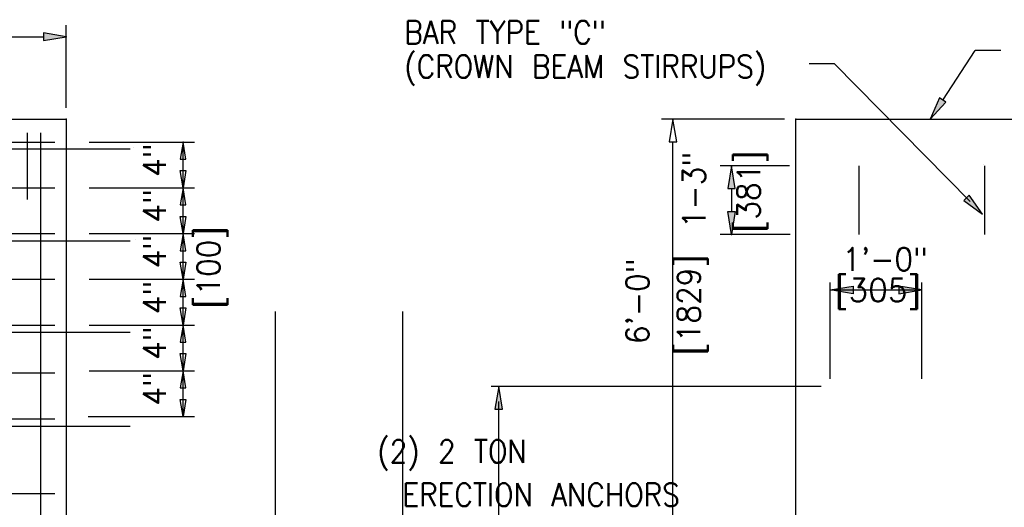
# Model space of a CAD drawing. Extents: x -17 to 2859, y -14 to 3983.
# Tile 26 of 39: x 60 to 114, y 188 to 214. Entities that reach past the tile are written whole.
import ezdxf
from ezdxf.enums import TextEntityAlignment as Align

# ---------------------------------------------------------------- set-up
doc = ezdxf.new("R2010")
doc.units = 0
doc.header["$LTSCALE"] = 25.4
doc.header["$MEASUREMENT"] = 0
doc.layers.get('0').update_dxf_attribs({"linetype": 'CONTINUOUS'})
for name, color, linetype in [('BDR-TEXT', 1, 'CONTINUOUS'), ('COL_NUM', 7, 'CONTINUOUS'), ('FORM', 1, 'CONTINUOUS'), ('LABELS', 7, 'CONTINUOUS'), ('LEV_PAD', 7, 'CONTINUOUS'), ('PAN_RS', 7, 'CONTINUOUS'), ('PAN_TS', 7, 'CONTINUOUS'), ('RS_LABELS', 7, 'CONTINUOUS')]:
    doc.layers.add(name, color=color, linetype=linetype)
doc.styles.add('TXT_SHX', font='txt.shx')

# ---------------------------------------------------------------- blocks, each defined once
blk = doc.blocks.new('SO3_PN')
at = {"linetype": 'CONTINUOUS'}
for points in [[(136.464, 193.7), (137.13, 193.7), (136.797, 195.7)], [(136.464, 191.699), (137.13, 191.699), (136.797, 189.699)]]:
    blk.add_hatch(color=7, dxfattribs=at).paths.add_polyline_path(points)
at = {"layer": 'PAN_RS', "linetype": 'CONTINUOUS'}
for points in [[(155.562, 201.267), (155.006, 201.633), (154.184, 199.78)], [(157.596, 193.118), (157.121, 192.65), (158.763, 191.46)]]:
    blk.add_hatch(color=7, dxfattribs=at).paths.add_polyline_path(points)
at = {"layer": 'RS_LABELS', "linetype": 'CONTINUOUS'}
blk.add_hatch(color=7, dxfattribs=at).paths.add_polyline_path([(76.572, 207.322), (76.572, 206.655), (78.572, 206.988)])
at = {"color": 7, "linetype": 'CONTINUOUS'}
for p, q in [((141.431, 199.78), (130.674, 199.78)), ((131.674, 163.78), (131.674, 197.78)), ((141.868, 195.7), (135.797, 195.7)), ((136.797, 193.7), (136.797, 191.699)), ((141.917, 189.699), (135.797, 189.699))]:
    blk.add_line(p, q, dxfattribs=at)
for points in [[(131.341, 197.78), (132.007, 197.78), (131.674, 199.78)], [(136.464, 193.7), (137.13, 193.7), (136.797, 195.7)], [(136.464, 191.699), (137.13, 191.699), (136.797, 189.699)]]:
    blk.add_lwpolyline(points, close=True, dxfattribs=at)
at = {"layer": 'COL_NUM', "color": 7, "linetype": 'CONTINUOUS'}
for p, q in [((75.143, 198.58), (75.143, 192.738)), ((76.324, 198.58), (76.324, 122.48)), ((49.822, 197.775), (77.572, 197.775)), ((84.16, 197.148), (66.572, 197.148)), ((147.932, 195.7), (147.932, 189.699)), ((158.932, 195.7), (158.932, 189.699)), ((49.822, 193.776), (77.572, 193.776)), ((49.822, 189.776), (77.572, 189.776)), ((84.16, 189.11), (66.572, 189.11)), ((49.822, 185.776), (77.572, 185.776)), ((49.822, 181.776), (77.572, 181.776)), ((84.16, 181.11), (66.572, 181.11)), ((49.822, 177.586), (77.572, 177.586)), ((49.822, 173.577), (77.572, 173.577)), ((84.16, 172.895), (66.572, 172.895)), ((49.822, 167.05), (77.572, 167.05))]:
    blk.add_line(p, q, dxfattribs=at)
at = {"layer": 'COL_NUM', "color": 7, "linetype": 'CONTINUOUS', "const_width": 0.00035}
for points in [[(147.797, 195.7, 1), (148.067, 195.7, 1)], [(158.797, 195.7, 1), (159.067, 195.7, 1)], [(147.797, 189.699, 1), (148.067, 189.699, 1)], [(158.797, 189.699, 1), (159.067, 189.699, 1)]]:
    blk.add_lwpolyline(points, format="xyb", close=True, dxfattribs=at)
at = {"layer": 'LABELS', "color": 253, "linetype": 'CONTINUOUS'}
for p, q in [((160.371, 205.775), (158.134, 205.775)), ((143.597, 204.643), (145.781, 204.643))]:
    blk.add_line(p, q, dxfattribs=at)
at = {"layer": 'LEV_PAD', "color": 1, "linetype": 'CONTINUOUS'}
for p, q in [((48.822, 199.78), (78.572, 199.78)), ((78.572, 199.78), (78.572, 122.677)), ((142.431, 120.074), (142.431, 199.78))]:
    blk.add_line(p, q, dxfattribs=at)
at = {"layer": 'LEV_PAD', "color": 7, "linetype": 'CONTINUOUS'}
blk.add_line((142.431, 199.78), (172.181, 199.78), dxfattribs=at)
at = {"layer": 'PAN_RS', "color": 7, "linetype": 'CONTINUOUS'}
for p, q in [((155.284, 201.45), (158.134, 205.775)), ((157.681, 192.564), (145.781, 204.643))]:
    blk.add_line(p, q, dxfattribs=at)
for points in [[(155.562, 201.267), (155.006, 201.633), (154.184, 199.78)], [(157.596, 193.118), (157.121, 192.65), (158.763, 191.46)]]:
    blk.add_lwpolyline(points, close=True, dxfattribs=at)
at = {"layer": 'PAN_TS', "color": 24, "linetype": 'CONTINUOUS'}
for p in [(78.572, 199.78), (131.674, 199.78), (142.431, 199.78), (136.797, 189.699)]:
    blk.add_point(p, dxfattribs=at)
at = {"layer": 'RS_LABELS', "color": 7, "linetype": 'CONTINUOUS'}
for p, q in [((78.572, 200.78), (78.572, 207.988)), ((50.822, 206.988), (76.572, 206.988)), ((80.582, 197.775), (89.792, 197.775)), ((88.792, 193.776), (88.792, 197.775)), ((80.582, 193.776), (89.792, 193.776)), ((80.582, 193.776), (89.792, 193.776)), ((88.792, 189.776), (88.792, 193.776)), ((88.792, 189.776), (88.792, 193.776)), ((80.582, 189.776), (89.792, 189.776)), ((80.582, 189.776), (89.792, 189.776)), ((88.792, 185.776), (88.792, 189.776)), ((88.792, 185.776), (88.792, 189.776)), ((80.582, 185.776), (89.792, 185.776)), ((80.582, 185.776), (89.792, 185.776)), ((88.792, 181.776), (88.792, 185.776)), ((88.792, 181.776), (88.792, 185.776)), ((80.582, 181.776), (89.792, 181.776)), ((80.582, 181.776), (89.792, 181.776)), ((80.582, 181.776), (89.792, 181.776)), ((88.792, 177.777), (88.792, 181.776)), ((88.792, 177.777), (88.792, 181.776)), ((80.582, 177.777), (89.792, 177.777)), ((80.582, 177.777), (89.792, 177.777)), ((88.792, 173.777), (88.792, 177.777)), ((88.792, 173.777), (88.792, 177.777)), ((80.48, 173.786), (89.542, 173.786)), ((80.582, 173.777), (89.792, 173.777))]:
    blk.add_line(p, q, dxfattribs=at)
for points in [[(76.572, 207.322), (76.572, 206.655), (78.572, 206.988)], [(88.542, 196.275), (89.042, 196.275), (88.792, 197.775)], [(88.542, 195.276), (89.042, 195.276), (88.792, 193.776)], [(88.542, 192.276), (89.042, 192.276), (88.792, 193.776)], [(88.542, 191.276), (89.042, 191.276), (88.792, 189.776)], [(88.542, 188.276), (89.042, 188.276), (88.792, 189.776)], [(88.542, 187.276), (89.042, 187.276), (88.792, 185.776)], [(88.542, 184.276), (89.042, 184.276), (88.792, 185.776)], [(88.542, 183.276), (89.042, 183.276), (88.792, 181.776)], [(88.542, 180.276), (89.042, 180.276), (88.792, 181.776)], [(88.542, 179.277), (89.042, 179.277), (88.792, 177.777)], [(88.542, 176.277), (89.042, 176.277), (88.792, 177.777)], [(88.542, 175.277), (89.042, 175.277), (88.792, 173.777)]]:
    blk.add_lwpolyline(points, close=True, dxfattribs=at)
at = {"layer": 'RS_LABELS', "color": 7, "linetype": 'CONTINUOUS', "const_width": 0.00035}
for points in [[(84.747, 197.148, -1), (84.397, 197.148, -1)], [(84.747, 189.11, -1), (84.397, 189.11, -1)], [(84.747, 181.11, -1), (84.397, 181.11, -1)], [(84.747, 172.895, -1), (84.397, 172.895, -1)]]:
    blk.add_lwpolyline(points, format="xyb", close=True, dxfattribs=at)
at = {"layer": 'RS_LABELS', "color": 24, "linetype": 'CONTINUOUS'}
for p in [(78.572, 206.988), (88.792, 197.775), (88.792, 193.776), (88.792, 193.776), (88.792, 189.776), (88.792, 189.776), (88.792, 189.776), (88.792, 185.776), (88.792, 185.776), (88.792, 185.776), (88.792, 181.776), (88.792, 181.776), (88.792, 181.776), (88.792, 181.776), (88.792, 177.777), (88.792, 177.777), (88.792, 177.777), (88.792, 173.777)]:
    blk.add_point(p, dxfattribs=at)
at = {"color": 5, "linetype": 'CONTINUOUS', "style": 'TXT_SHX', "width": 0.95}
for s, p in [('1-3"', (134.513, 193.582)), ('6\'-0" ', (129.569, 184.702))]:
    blk.add_text(s, height=2, rotation=90, dxfattribs=at).set_placement(p, align=Align.CENTER)
at = {"layer": 'LABELS', "color": 253, "linetype": 'CONTINUOUS', "style": 'TXT_SHX', "width": 0.9}
for s, p in [('BAR TYPE "C"', (108.164, 206.367)), ('(CROWN BEAM STIRRUPS)', (108.164, 203.376))]:
    blk.add_text(s, height=2, dxfattribs=at).set_placement(p)
for s, p in [('(2) 2 TON ', (120.484, 169.727)), ('ERECTION ANCHORS', (132.277, 165.936))]:
    blk.add_text(s, height=2, dxfattribs=at).set_placement(p, align=Align.RIGHT)
at = {"layer": 'RS_LABELS', "color": 5, "linetype": 'CONTINUOUS', "style": 'TXT_SHX', "width": 0.95}
for s, p in [('4"', (87.292, 196.19)), ('[381]', (139.295, 193.44)), ('4"', (87.292, 192.19)), ('4"', (87.292, 188.191)), ('[100]', (92.022, 186.799)), ('[1829]', (134.068, 183.532)), ('4"', (87.292, 184.191)), ('4"', (87.292, 180.191)), ('4"', (87.292, 176.191))]:
    blk.add_text(s, height=2, rotation=90, dxfattribs=at).set_placement(p, align=Align.CENTER)
blk = doc.blocks.new('SO3_P0')
at = {"linetype": 'CONTINUOUS'}
for points in [[(136.464, 193.7), (137.13, 193.7), (136.797, 195.7)], [(136.464, 191.699), (137.13, 191.699), (136.797, 189.699)]]:
    blk.add_hatch(color=7, dxfattribs=at).paths.add_polyline_path(points)
at = {"layer": 'PAN_RS', "linetype": 'CONTINUOUS'}
for points in [[(155.562, 201.267), (155.006, 201.633), (154.184, 199.78)], [(157.596, 193.118), (157.121, 192.65), (158.763, 191.46)]]:
    blk.add_hatch(color=7, dxfattribs=at).paths.add_polyline_path(points)
at = {"layer": 'RS_LABELS', "linetype": 'CONTINUOUS'}
blk.add_hatch(color=7, dxfattribs=at).paths.add_polyline_path([(76.572, 207.322), (76.572, 206.655), (78.572, 206.988)])
at = {"color": 7, "linetype": 'CONTINUOUS'}
for p, q in [((141.431, 199.78), (130.674, 199.78)), ((131.674, 163.78), (131.674, 197.78)), ((141.868, 195.7), (135.797, 195.7)), ((136.797, 193.7), (136.797, 191.699)), ((141.917, 189.699), (135.797, 189.699))]:
    blk.add_line(p, q, dxfattribs=at)
for points in [[(131.341, 197.78), (132.007, 197.78), (131.674, 199.78)], [(136.464, 193.7), (137.13, 193.7), (136.797, 195.7)], [(136.464, 191.699), (137.13, 191.699), (136.797, 189.699)]]:
    blk.add_lwpolyline(points, close=True, dxfattribs=at)
at = {"layer": 'COL_NUM', "color": 7, "linetype": 'CONTINUOUS'}
for p, q in [((75.143, 198.58), (75.143, 192.738)), ((76.324, 198.58), (76.324, 122.48)), ((49.822, 197.775), (77.572, 197.775)), ((84.16, 197.148), (66.572, 197.148)), ((147.932, 195.7), (147.932, 189.699)), ((158.932, 195.7), (158.932, 189.699)), ((49.822, 193.776), (77.572, 193.776)), ((49.822, 189.776), (77.572, 189.776)), ((84.16, 189.11), (66.572, 189.11)), ((49.822, 185.776), (77.572, 185.776)), ((49.822, 181.776), (77.572, 181.776)), ((84.16, 181.11), (66.572, 181.11)), ((49.822, 177.586), (77.572, 177.586)), ((49.822, 173.577), (77.572, 173.577)), ((84.16, 172.895), (66.572, 172.895)), ((49.822, 167.05), (77.572, 167.05))]:
    blk.add_line(p, q, dxfattribs=at)
at = {"layer": 'COL_NUM', "color": 7, "linetype": 'CONTINUOUS', "const_width": 0.00035}
for points in [[(147.797, 195.7, 1), (148.067, 195.7, 1)], [(158.797, 195.7, 1), (159.067, 195.7, 1)], [(147.797, 189.699, 1), (148.067, 189.699, 1)], [(158.797, 189.699, 1), (159.067, 189.699, 1)]]:
    blk.add_lwpolyline(points, format="xyb", close=True, dxfattribs=at)
at = {"layer": 'LABELS', "color": 253, "linetype": 'CONTINUOUS'}
for p, q in [((160.371, 205.775), (158.134, 205.775)), ((143.597, 204.643), (145.781, 204.643))]:
    blk.add_line(p, q, dxfattribs=at)
at = {"layer": 'LEV_PAD', "color": 1, "linetype": 'CONTINUOUS'}
for p, q in [((48.822, 199.78), (78.572, 199.78)), ((78.572, 199.78), (78.572, 122.677)), ((142.431, 120.074), (142.431, 199.78))]:
    blk.add_line(p, q, dxfattribs=at)
at = {"layer": 'LEV_PAD', "color": 7, "linetype": 'CONTINUOUS'}
blk.add_line((142.431, 199.78), (172.181, 199.78), dxfattribs=at)
at = {"layer": 'PAN_RS', "color": 7, "linetype": 'CONTINUOUS'}
for p, q in [((155.284, 201.45), (158.134, 205.775)), ((157.681, 192.564), (145.781, 204.643))]:
    blk.add_line(p, q, dxfattribs=at)
for points in [[(155.562, 201.267), (155.006, 201.633), (154.184, 199.78)], [(157.596, 193.118), (157.121, 192.65), (158.763, 191.46)]]:
    blk.add_lwpolyline(points, close=True, dxfattribs=at)
at = {"layer": 'PAN_TS', "color": 24, "linetype": 'CONTINUOUS'}
for p in [(78.572, 199.78), (131.674, 199.78), (142.431, 199.78), (136.797, 189.699)]:
    blk.add_point(p, dxfattribs=at)
at = {"layer": 'RS_LABELS', "color": 7, "linetype": 'CONTINUOUS'}
for p, q in [((78.572, 200.78), (78.572, 207.988)), ((50.822, 206.988), (76.572, 206.988)), ((80.582, 197.775), (89.792, 197.775)), ((88.792, 193.776), (88.792, 197.775)), ((80.582, 193.776), (89.792, 193.776)), ((80.582, 193.776), (89.792, 193.776)), ((88.792, 189.776), (88.792, 193.776)), ((88.792, 189.776), (88.792, 193.776)), ((80.582, 189.776), (89.792, 189.776)), ((80.582, 189.776), (89.792, 189.776)), ((88.792, 185.776), (88.792, 189.776)), ((88.792, 185.776), (88.792, 189.776)), ((80.582, 185.776), (89.792, 185.776)), ((80.582, 185.776), (89.792, 185.776)), ((88.792, 181.776), (88.792, 185.776)), ((88.792, 181.776), (88.792, 185.776)), ((80.582, 181.776), (89.792, 181.776)), ((80.582, 181.776), (89.792, 181.776)), ((80.582, 181.776), (89.792, 181.776)), ((88.792, 177.777), (88.792, 181.776)), ((88.792, 177.777), (88.792, 181.776)), ((80.582, 177.777), (89.792, 177.777)), ((80.582, 177.777), (89.792, 177.777)), ((88.792, 173.777), (88.792, 177.777)), ((88.792, 173.777), (88.792, 177.777)), ((80.48, 173.786), (89.542, 173.786)), ((80.582, 173.777), (89.792, 173.777))]:
    blk.add_line(p, q, dxfattribs=at)
for points in [[(76.572, 207.322), (76.572, 206.655), (78.572, 206.988)], [(88.542, 196.275), (89.042, 196.275), (88.792, 197.775)], [(88.542, 195.276), (89.042, 195.276), (88.792, 193.776)], [(88.542, 192.276), (89.042, 192.276), (88.792, 193.776)], [(88.542, 191.276), (89.042, 191.276), (88.792, 189.776)], [(88.542, 188.276), (89.042, 188.276), (88.792, 189.776)], [(88.542, 187.276), (89.042, 187.276), (88.792, 185.776)], [(88.542, 184.276), (89.042, 184.276), (88.792, 185.776)], [(88.542, 183.276), (89.042, 183.276), (88.792, 181.776)], [(88.542, 180.276), (89.042, 180.276), (88.792, 181.776)], [(88.542, 179.277), (89.042, 179.277), (88.792, 177.777)], [(88.542, 176.277), (89.042, 176.277), (88.792, 177.777)], [(88.542, 175.277), (89.042, 175.277), (88.792, 173.777)]]:
    blk.add_lwpolyline(points, close=True, dxfattribs=at)
at = {"layer": 'RS_LABELS', "color": 7, "linetype": 'CONTINUOUS', "const_width": 0.00035}
for points in [[(84.747, 197.148, -1), (84.397, 197.148, -1)], [(84.747, 189.11, -1), (84.397, 189.11, -1)], [(84.747, 181.11, -1), (84.397, 181.11, -1)], [(84.747, 172.895, -1), (84.397, 172.895, -1)]]:
    blk.add_lwpolyline(points, format="xyb", close=True, dxfattribs=at)
at = {"layer": 'RS_LABELS', "color": 24, "linetype": 'CONTINUOUS'}
for p in [(78.572, 206.988), (88.792, 197.775), (88.792, 193.776), (88.792, 193.776), (88.792, 189.776), (88.792, 189.776), (88.792, 189.776), (88.792, 185.776), (88.792, 185.776), (88.792, 185.776), (88.792, 181.776), (88.792, 181.776), (88.792, 181.776), (88.792, 181.776), (88.792, 177.777), (88.792, 177.777), (88.792, 177.777), (88.792, 173.777)]:
    blk.add_point(p, dxfattribs=at)
at = {"color": 5, "linetype": 'CONTINUOUS', "style": 'TXT_SHX', "width": 0.95}
for s, p in [('1-3"', (134.513, 193.582)), ('6\'-0" ', (129.569, 184.702))]:
    blk.add_text(s, height=2, rotation=90, dxfattribs=at).set_placement(p, align=Align.CENTER)
at = {"layer": 'LABELS', "color": 253, "linetype": 'CONTINUOUS', "style": 'TXT_SHX', "width": 0.9}
for s, p in [('BAR TYPE "C"', (108.164, 206.367)), ('(CROWN BEAM STIRRUPS)', (108.164, 203.376))]:
    blk.add_text(s, height=2, dxfattribs=at).set_placement(p)
for s, p in [('(2) 2 TON ', (120.484, 169.727)), ('ERECTION ANCHORS', (132.277, 165.936))]:
    blk.add_text(s, height=2, dxfattribs=at).set_placement(p, align=Align.RIGHT)
at = {"layer": 'RS_LABELS', "color": 5, "linetype": 'CONTINUOUS', "style": 'TXT_SHX', "width": 0.95}
for s, p in [('4"', (87.292, 196.19)), ('[381]', (139.295, 193.44)), ('4"', (87.292, 192.19)), ('4"', (87.292, 188.191)), ('[100]', (92.022, 186.799)), ('[1829]', (134.068, 183.532)), ('4"', (87.292, 184.191)), ('4"', (87.292, 180.191)), ('4"', (87.292, 176.191))]:
    blk.add_text(s, height=2, rotation=90, dxfattribs=at).set_placement(p, align=Align.CENTER)

msp = doc.modelspace()

# ---------------------------------------------------------------- hatches: boundary and pattern name
at = {"layer": 'BDR-TEXT', "linetype": 'CONTINUOUS'}
for points in [[(105.357, 199.646), (105.357, 199.229), (104.107, 199.437)], [(107.856, 199.646), (107.856, 199.229), (109.106, 199.437)], [(85.761, 192.923), (86.178, 192.923), (85.969, 194.172)]]:
    msp.add_hatch(color=7, dxfattribs=at).paths.add_polyline_path(points)

# ---------------------------------------------------------------- linework, layer by layer
at = {"layer": 'BDR-TEXT', "color": 7, "linetype": 'CONTINUOUS'}
for p, q in [((104.107, 194.589), (104.107, 199.854)), ((104.107, 194.589), (104.107, 199.854)), ((109.106, 194.589), (109.106, 199.854)), ((104.107, 199.437), (109.106, 199.437)), ((103.616, 194.172), (85.553, 194.172)), ((85.969, 104.187), (85.969, 193.339))]:
    msp.add_line(p, q, dxfattribs=at)
for points in [[(105.357, 199.646), (105.357, 199.229), (104.107, 199.437)], [(107.856, 199.646), (107.856, 199.229), (109.106, 199.437)], [(85.761, 192.923), (86.178, 192.923), (85.969, 194.172)]]:
    msp.add_lwpolyline(points, close=True, dxfattribs=at)
at = {"layer": 'FORM', "color": 7, "linetype": 'CONTINUOUS'}
for p, q in [((73.729, 198.27), (73.729, 124.465)), ((80.696, 198.27), (80.696, 124.465))]:
    msp.add_line(p, q, dxfattribs=at)

# ---------------------------------------------------------------- block references
at = {"layer": 'FORM', "linetype": 'CONTINUOUS', "xscale": 0.625, "yscale": 0.625, "zscale": 0.625}
for name in ['SO3_PN', 'SO3_P0']:
    msp.add_blockref(name, (13.204, 83.913), dxfattribs=at)

# ---------------------------------------------------------------- texts
at = {"layer": 'BDR-TEXT', "color": 5, "linetype": 'CONTINUOUS', "style": 'TXT_SHX', "width": 0.95}
msp.add_text('1\'-0" ', height=1.2498, dxfattribs=at).set_placement((107.637, 200.492), align=Align.CENTER)
at = {"layer": 'BDR-TEXT', "color": 5, "linetype": 'CONTINUOUS', "style": 'TXT_SHX'}
msp.add_text('[305]', height=1.2498, dxfattribs=at).set_placement((106.716, 198.811), align=Align.CENTER)

doc.saveas('drawing.dxf')
